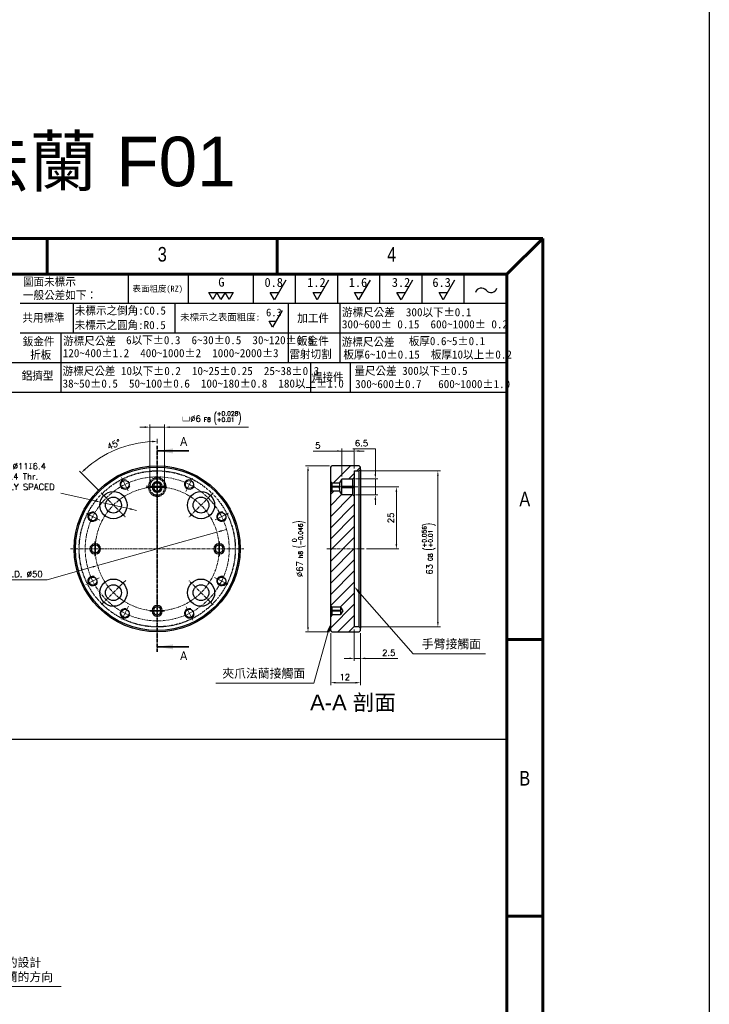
# Model space of a CAD drawing. Header units: inches. Extents: x 0 to 5655, y -2263 to 1330.
# Tile 131 of 231: x 4275 to 4553, y -554 to -157. Entities that reach past the tile are written whole.
import ezdxf
from ezdxf.enums import TextEntityAlignment as Align

# ---------------------------------------------------------------- set-up
doc = ezdxf.new("R2010")
doc.units = ezdxf.units.IN
doc.header["$MEASUREMENT"] = 0
for name, pattern in [('AM_ISO08W050x2', [9, 6, -0.75, 1.5, -0.75]), ('CENTER', [2, 1.25, -0.25, 0.25, -0.25]), ('HIDDEN', [0.375, 0.25, -0.125]), ('SLD-實線', [0])]:
    doc.linetypes.add(name, pattern=pattern)
doc.layers.add('AM_5', color=3, linetype='Continuous', lineweight=15)
doc.layers.add('AM_7', color=4, linetype='CENTER', lineweight=15)
doc.layers.add('BORDER', color=7, linetype='Continuous')
doc.layers.add('圖框', color=7, linetype='SLD-實線')
doc.styles.add('SEACAD_arial_ttf', font='arial.ttf', dxfattribs={"height": 0.2})
doc.styles.add('SLDTEXTSTYLE0', font='GOTHIC.TTF', dxfattribs={"width": 0.913})
doc.styles.get("Standard").update_dxf_attribs({"font": 'arial.ttf'})
doc.styles.add('尺寸標註', font='romans.shx', dxfattribs={"bigfont": 'CHINESET.SHX'})
doc.styles.add('標題欄', font='txt')
doc.dimstyles.new('複本 CNS2-1$0', dxfattribs={"dimtxt": 2.5, "dimasz": 2, "dimexe": 1, "dimexo": 1, "dimgap": 1, "dimtad": 1, "dimtoh": 1, "dimdsep": 46, "dimtxsty": '尺寸標註', "dimcen": 0, "dimclrd": 2, "dimclre": 2, "dimclrt": 3, "dimadec": 0, "dimazin": 2, "dimtp": 0.1, "dimtm": 0.1, "dimtfac": 0.71, "dimtmove": 0, "dimatfit": 0, "dimfxl": 0, "dimlwd": 13, "dimlwe": 13, "dimarcsym": 0})
doc.dimstyles.new('複本 CNS2-1$2', dxfattribs={"dimtxt": 2.5, "dimasz": 2, "dimexe": 1, "dimexo": 1, "dimgap": 1, "dimtad": 1, "dimtoh": 1, "dimdsep": 46, "dimtxsty": '尺寸標註', "dimcen": 0, "dimclrd": 2, "dimclre": 2, "dimclrt": 3, "dimadec": 0, "dimazin": 2, "dimtp": 0.1, "dimtm": 0.1, "dimtfac": 0.71, "dimtmove": 0, "dimatfit": 0, "dimfxl": 0, "dimlwd": 13, "dimlwe": 13, "dimarcsym": 0})
doc.dimstyles.new('複本 CNS2-1$3', dxfattribs={"dimtxt": 2.5, "dimasz": 2, "dimexe": 1, "dimexo": 1, "dimgap": 1, "dimtad": 1, "dimtoh": 1, "dimdsep": 46, "dimtxsty": '尺寸標註', "dimcen": 0, "dimclrd": 2, "dimclre": 2, "dimclrt": 3, "dimadec": 0, "dimazin": 2, "dimtp": 0.1, "dimtm": 0.1, "dimtfac": 0.71, "dimtmove": 0, "dimatfit": 0, "dimfxl": 0, "dimlwd": 13, "dimlwe": 13, "dimarcsym": 0})

# ---------------------------------------------------------------- blocks, each defined once
blk = doc.blocks.new('A4橫')
at = {"layer": 'BORDER', "color": 123, "linetype": 'Continuous', "lineweight": 60, "ltscale": 25.4}
for p, q in [((4924.32, 1453.75), (4731.53, 1453.75)), ((4824.32, 1453.75), (4824.32, 1446.54)), ((4870.72, 1453.75), (4870.72, 1446.54)), ((4924.32, 1453.75), (4917.11, 1446.54)), ((4924.32, 1170.89), (4924.32, 1453.75)), ((4917.11, 1446.54), (4731.53, 1446.54)), ((4917.11, 1446.54), (4917.11, 1170.89)), ((4924.32, 1372.83), (4917.11, 1372.83)), ((4924.32, 1316.96), (4917.11, 1316.96))]:
    blk.add_line(p, q, dxfattribs=at)
at = {"layer": 'BORDER', "color": 60, "linetype": 'Continuous', "ltscale": 25.4}
for p, q in [((4840.67, 1446.54), (4840.67, 1440.65)), ((4852.8, 1446.54), (4852.8, 1440.65)), ((4865.9, 1446.54), (4865.9, 1440.65)), ((4865.9, 1446.54), (4865.9, 1440.65)), ((4874.4, 1446.54), (4874.4, 1440.65)), ((4882.9, 1446.54), (4882.9, 1440.65)), ((4891.4, 1446.54), (4891.4, 1440.65)), ((4899.9, 1446.54), (4899.9, 1440.65)), ((4908.4, 1446.54), (4908.4, 1440.65)), ((4917.11, 1440.65), (4818.86, 1440.65)), ((4829.59, 1440.65), (4829.59, 1434.67)), ((4850.09, 1440.65), (4850.09, 1434.67)), ((4872.93, 1440.65), (4872.93, 1434.67)), ((4883.39, 1440.65), (4883.39, 1434.67)), ((4917.11, 1434.67), (4818.86, 1434.67)), ((4827.11, 1434.69), (4827.11, 1422.7)), ((4872.93, 1434.67), (4872.93, 1428.69)), ((4883.39, 1434.67), (4883.39, 1428.69)), ((4917.11, 1428.69), (4731.53, 1428.69)), ((4877.44, 1428.69), (4877.44, 1422.7)), ((4885.49, 1428.69), (4885.49, 1422.7)), ((4917.11, 1422.7), (4731.53, 1422.7))]:
    blk.add_line(p, q, dxfattribs=at)
at = {"layer": 'BORDER', "color": 2, "linetype": 'Continuous', "ltscale": 25.4}
for p, q in [((4872.47, 1445.36), (4870.18, 1441.39)), ((4881.09, 1445.36), (4878.8, 1441.39)), ((4889.47, 1445.36), (4887.18, 1441.39)), ((4898.02, 1445.36), (4895.73, 1441.39)), ((4906.52, 1445.36), (4904.23, 1441.39)), ((4857.76, 1441.45), (4856.93, 1442.88)), ((4856.93, 1442.88), (4858.58, 1442.88)), ((4858.58, 1442.88), (4857.76, 1441.45)), ((4859.4, 1441.45), (4858.58, 1442.88)), ((4858.58, 1442.88), (4860.23, 1442.88)), ((4860.23, 1442.88), (4859.4, 1441.45)), ((4861.05, 1441.45), (4860.23, 1442.88)), ((4860.23, 1442.88), (4861.88, 1442.88)), ((4861.88, 1442.88), (4861.05, 1441.45)), ((4870.18, 1441.39), (4869.35, 1442.82)), ((4869.35, 1442.82), (4871, 1442.82)), ((4878.8, 1441.39), (4877.97, 1442.82)), ((4877.97, 1442.82), (4879.62, 1442.82)), ((4887.18, 1441.39), (4886.35, 1442.82)), ((4886.35, 1442.82), (4888, 1442.82)), ((4895.73, 1441.39), (4894.9, 1442.82)), ((4894.9, 1442.82), (4896.55, 1442.82)), ((4904.23, 1441.39), (4903.41, 1442.82)), ((4903.41, 1442.82), (4905.06, 1442.82)), ((4871.77, 1439.25), (4869.82, 1435.87)), ((4869.82, 1435.87), (4869.12, 1437.09)), ((4869.12, 1437.09), (4870.52, 1437.09))]:
    blk.add_line(p, q, dxfattribs=at)
for centre, start, end in [((4911.95, 1442.49), 39.8056, 162.5792), ((4913.89, 1444.1), 219.8056, 342.5792)]:
    blk.add_arc(centre, 1.26, start, end, dxfattribs=at)
at = {"layer": 'BORDER', "color": 60, "linetype": 'Continuous', "ltscale": 25.4, "style": 'SEACAD_arial_ttf', "width": 0.8}
for s, p in [('3', (4846.64, 1452.04)), ('4', (4892.93, 1452.04)), ('A', (4919.6, 1402.64)), ('B', (4919.6, 1346.29))]:
    blk.add_text(s, height=2.94, dxfattribs=at).set_placement(p, align=Align.TOP_LEFT)
at = {"layer": '圖框', "style": '標題欄'}
for s, height, p in [('圖面未標示', 1.641, (4819.45, 1445.85)), ('G', 1.82, (4858.86, 1445.86)), ('0.8', 1.824, (4868.18, 1445.8)), ('1.2', 1.824, (4876.8, 1445.8)), ('1.6', 1.824, (4885.18, 1445.8)), ('3.2', 1.824, (4893.87, 1445.8)), ('6.3', 1.824, (4902.06, 1445.8)), ('一般公差如下：', 1.641, (4819.45, 1443.14)), ('表面粗度(RZ)', 1.221, (4841.55, 1444.22)), ('共用標準', 1.641, (4819.33, 1438.58)), ('未標示之倒角:C0.5', 1.6413, (4829.91, 1440.03)), ('未標示之表面粗度:', 1.36, (4851.17, 1438.57)), ('6.3', 1.553, (4868.49, 1439.61)), ('加工件', 1.641, (4874.79, 1438.51)), ('游標尺公差  300以下%%P0.1', 1.6413, (4883.81, 1439.69)), ('未標示之圓角:R0.5', 1.6413, (4829.88, 1437.1)), ('300~600%%P 0.15  600~1000%%P 0.2', 1.6413, (4883.81, 1437.26)), ('鈑金件', 1.641, (4819.41, 1433.79)), ('游標尺公差', 1.641, (4827.54, 1433.9)), ('6以下%%P0.3  6~30%%P0.5  30~120%%P0.8', 1.6413, (4840.26, 1434.06)), ('鈑金件', 1.641, (4874.74, 1433.9)), ('游標尺公差', 1.641, (4883.77, 1433.71)), ('板厚0.6~5%%P0.1', 1.6413, (4897.28, 1433.87)), ('折板', 1.641, (4820.88, 1431.11)), ('120~400%%P1.2  400~1000%%P2  1000~2000%%P3', 1.6413, (4827.48, 1431.44)), ('雷射切割', 1.641, (4873.21, 1431.22)), ('板厚6~10%%P0.15  板厚10以上%%P0.2', 1.6413, (4884.08, 1431.15)), ('鋁擠型', 1.641, (4819.18, 1426.88)), ('游標尺公差 10以下%%P0.2  10~25%%P0.25  25~38%%P0.3', 1.6413, (4827.44, 1427.83)), ('焊接件', 1.641, (4877.74, 1426.61)), ('量尺公差 300以下%%P0.5  ', 1.6413, (4886.31, 1427.86)), ('38~50%%P0.5  50~100%%P0.6  100~180%%P0.8  180以上%%P1.0', 1.6413, (4827.44, 1425.3)), ('300~600%%P0.7   600~1000%%P1.0', 1.6413, (4886.48, 1425.2))]:
    blk.add_text(s, height=height, dxfattribs=at).set_placement(p, align=Align.TOP_LEFT)
blk = doc.blocks.new('*D670')
at = {"layer": 'AM_5', "color": 2, "lineweight": 13}
for p, q in [((4305.32, -350.91), (4291.44, -347.73)), ((4317.99, -353.82), (4307.27, -351.36)), ((4319.94, -354.27), (4321.89, -354.72))]:
    blk.add_line(p, q, dxfattribs=at)
at = {"layer": 'AM_5', "color": 2}
for points in [[(4305.39, -350.59), (4305.24, -351.24), (4307.27, -351.36)], [(4320.01, -353.94), (4319.86, -354.59), (4317.99, -353.82)]]:
    blk.add_solid(points, dxfattribs=at)
at = {"layer": 'Defpoints', "color": 0}
for p in [(4307.27, -351.36), (4317.99, -353.82)]:
    blk.add_point(p, dxfattribs=at)
at = {"layer": 'AM_5', "color": 3, "insert": (4274.55, -341.19), "char_height": 2.5, "attachment_point": 5, "style": '尺寸標註'}
blk.add_mtext('4-{\\Famgdt|c136;v}∅11{\\Famgdt|c136;x}6.4\\P∅6.4 Thr.\\PEQUALLY SPACED', dxfattribs=at)
blk = doc.blocks.new('*D671')
at = {"layer": 'AM_5', "color": 2, "lineweight": 13}
for p, q in [((4354.38, -363.53), (4306.23, -377.01)), ((4356.31, -362.99), (4358.23, -362.45)), ((4304.3, -377.55), (4285.9, -382.7)), ((4285.9, -382.7), (4265.14, -382.7))]:
    blk.add_line(p, q, dxfattribs=at)
at = {"layer": 'AM_5', "color": 2}
for points in [[(4356.22, -362.67), (4356.4, -363.31), (4354.38, -363.53)], [(4304.21, -377.23), (4304.39, -377.87), (4306.23, -377.01)]]:
    blk.add_solid(points, dxfattribs=at)
at = {"layer": 'Defpoints', "color": 0}
for p in [(4354.38, -363.53), (4306.23, -377.01)]:
    blk.add_point(p, dxfattribs=at)
at = {"layer": 'AM_5', "color": 3, "insert": (4275.02, -380.45), "char_height": 2.5, "attachment_point": 5, "style": '尺寸標註'}
blk.add_mtext('P.C.D. ∅50', dxfattribs=at)
blk = doc.blocks.new('*D672')
at = {"layer": 'AM_5', "color": 2, "lineweight": 13}
for p, q in [((4330.3, -327.73), (4330.3, -325.89)), ((4306.97, -346.93), (4298.92, -338.89))]:
    blk.add_line(p, q, dxfattribs=at)
blk.add_arc((4330.3, -370.27), 43.38, 92.6419, 132.3581, dxfattribs=at)
at = {"layer": 'AM_5', "color": 2}
for points in [[(4328.3, -326.6), (4328.31, -327.27), (4330.3, -326.89)], [(4301.31, -338.46), (4300.85, -337.97), (4299.63, -339.6)]]:
    blk.add_solid(points, dxfattribs=at)
at = {"layer": 'Defpoints', "color": 0}
for p in [(4319.08, -328.37), (4330.3, -328.73), (4307.68, -347.64), (4317.58, -357.54), (4330.3, -411.81)]:
    blk.add_point(p, dxfattribs=at)
at = {"layer": 'AM_5', "color": 3, "insert": (4312.84, -328.11), "char_height": 2.5, "attachment_point": 5, "rotation": 22.5, "style": '尺寸標註'}
blk.add_mtext('45°', dxfattribs=at)
blk = doc.blocks.new('*D673')
at = {"layer": 'AM_5', "color": 2, "lineweight": 13}
for p, q in [((4399.8, -336.77), (4390.15, -336.77)), ((4391.15, -338.77), (4391.15, -401.77)), ((4399.8, -403.77), (4390.15, -403.77))]:
    blk.add_line(p, q, dxfattribs=at)
at = {"layer": 'AM_5', "color": 2}
for points in [[(4390.82, -338.77), (4391.49, -338.77), (4391.15, -336.77)], [(4390.82, -401.77), (4391.49, -401.77), (4391.15, -403.77)]]:
    blk.add_solid(points, dxfattribs=at)
at = {"layer": 'Defpoints', "color": 0}
for p in [(4400.8, -336.77), (4391.15, -403.77), (4400.8, -403.77)]:
    blk.add_point(p, dxfattribs=at)
at = {"layer": 'AM_5', "color": 3, "insert": (4387.49, -370.27), "char_height": 2.5, "attachment_point": 5, "rotation": 90, "style": '尺寸標註'}
blk.add_mtext('%%C67{}{\\H0.7x;\\C3; h8 {\\H2x;\\W0.5;(}\\S 0^ -0.046;{\\H2x;\\W0.5;)}}', dxfattribs=at)
blk = doc.blocks.new('*D674')
at = {"layer": 'AM_5', "color": 2, "lineweight": 13}
for p, q in [((4412.3, -345.27), (4427.82, -345.27)), ((4426.82, -347.27), (4426.82, -368.27)), ((4414.8, -370.27), (4427.82, -370.27))]:
    blk.add_line(p, q, dxfattribs=at)
at = {"layer": 'AM_5', "color": 2}
for points in [[(4426.48, -347.27), (4427.15, -347.27), (4426.82, -345.27)], [(4426.48, -368.27), (4427.15, -368.27), (4426.82, -370.27)]]:
    blk.add_solid(points, dxfattribs=at)
at = {"layer": 'Defpoints', "color": 0}
for p in [(4411.3, -345.27), (4413.8, -370.27), (4426.82, -370.27)]:
    blk.add_point(p, dxfattribs=at)
at = {"layer": 'AM_5', "color": 3, "insert": (4424.57, -357.77), "char_height": 2.5, "attachment_point": 5, "rotation": 90, "style": '尺寸標註'}
blk.add_mtext('25', dxfattribs=at)
blk = doc.blocks.new('*D675')
at = {"layer": 'AM_5', "color": 2, "lineweight": 13}
for p, q in [((4409.21, -329.86), (4418.33, -329.86)), ((4418.33, -329.86), (4418.33, -338.02)), ((4418.33, -340.02), (4418.33, -338.02)), ((4410.3, -342.02), (4419.33, -342.02)), ((4418.33, -342.02), (4418.33, -348.52)), ((4410.3, -348.52), (4419.33, -348.52)), ((4418.33, -350.52), (4418.33, -352.52))]:
    blk.add_line(p, q, dxfattribs=at)
at = {"layer": 'AM_5', "color": 2}
for points in [[(4418, -340.02), (4418.67, -340.02), (4418.33, -342.02)], [(4418, -350.52), (4418.67, -350.52), (4418.33, -348.52)]]:
    blk.add_solid(points, dxfattribs=at)
at = {"layer": 'Defpoints', "color": 0}
for p in [(4409.3, -342.02), (4409.3, -348.52), (4418.33, -348.52)]:
    blk.add_point(p, dxfattribs=at)
at = {"layer": 'AM_5', "color": 3, "insert": (4412.77, -327.61), "char_height": 2.5, "attachment_point": 5, "style": '尺寸標註'}
blk.add_mtext('6.5', dxfattribs=at)
blk = doc.blocks.new('*D676')
at = {"layer": 'AM_5', "color": 2, "lineweight": 13}
for p, q in [((4412.8, -338.77), (4444.56, -338.77)), ((4443.56, -340.77), (4443.56, -399.77)), ((4412.8, -401.77), (4444.56, -401.77))]:
    blk.add_line(p, q, dxfattribs=at)
at = {"layer": 'AM_5', "color": 2}
for points in [[(4443.23, -340.77), (4443.9, -340.77), (4443.56, -338.77)], [(4443.23, -399.77), (4443.9, -399.77), (4443.56, -401.77)]]:
    blk.add_solid(points, dxfattribs=at)
at = {"layer": 'Defpoints', "color": 0}
for p in [(4411.8, -338.77), (4411.8, -401.77), (4443.56, -401.77)]:
    blk.add_point(p, dxfattribs=at)
at = {"layer": 'AM_5', "color": 3, "insert": (4439.9, -370.27), "char_height": 2.5, "attachment_point": 5, "rotation": 90, "style": '尺寸標註'}
blk.add_mtext('63{}{\\H0.7x;\\C3; G8 {\\H2x;\\W0.5;(}\\S+0.056^ +0.01;{\\H2x;\\W0.5;)}}', dxfattribs=at)
blk = doc.blocks.new('*D677')
at = {"layer": 'AM_5', "color": 2, "lineweight": 13}
for p, q in [((4404.8, -341.02), (4404.8, -329.77)), ((4409.8, -337.77), (4409.8, -329.77)), ((4393.28, -330.77), (4404.8, -330.77)), ((4402.8, -330.77), (4400.8, -330.77)), ((4404.8, -330.77), (4409.8, -330.77)), ((4404.8, -330.77), (4409.8, -330.77)), ((4411.8, -330.77), (4413.8, -330.77))]:
    blk.add_line(p, q, dxfattribs=at)
at = {"layer": 'AM_5', "color": 2}
for points in [[(4402.8, -330.44), (4402.8, -331.1), (4404.8, -330.77)], [(4411.8, -330.44), (4411.8, -331.1), (4409.8, -330.77)]]:
    blk.add_solid(points, dxfattribs=at)
at = {"layer": 'Defpoints', "color": 0}
for p in [(4409.8, -330.77), (4409.8, -338.77), (4404.8, -342.02)]:
    blk.add_point(p, dxfattribs=at)
at = {"layer": 'AM_5', "color": 3, "insert": (4395.11, -328.52), "char_height": 2.5, "attachment_point": 5, "style": '尺寸標註'}
blk.add_mtext('5', dxfattribs=at)
blk = doc.blocks.new('*D678')
at = {"layer": 'AM_5', "color": 2, "lineweight": 13}
for p, q in [((4409.8, -402.77), (4409.8, -415.47)), ((4412.3, -404.27), (4412.3, -415.47)), ((4407.8, -414.47), (4405.8, -414.47)), ((4409.8, -414.47), (4412.3, -414.47)), ((4414.3, -414.47), (4427.35, -414.47))]:
    blk.add_line(p, q, dxfattribs=at)
at = {"layer": 'AM_5', "color": 2}
for points in [[(4407.8, -414.14), (4407.8, -414.8), (4409.8, -414.47)], [(4414.3, -414.14), (4414.3, -414.8), (4412.3, -414.47)]]:
    blk.add_solid(points, dxfattribs=at)
at = {"layer": 'Defpoints', "color": 0}
for p in [(4409.8, -401.77), (4412.3, -403.27), (4412.3, -414.47)]:
    blk.add_point(p, dxfattribs=at)
at = {"layer": 'AM_5', "color": 3, "insert": (4423.73, -412.22), "char_height": 2.5, "attachment_point": 5, "style": '尺寸標註'}
blk.add_mtext('2.5', dxfattribs=at)
blk = doc.blocks.new('*D679')
at = {"layer": 'AM_5', "color": 2, "lineweight": 13}
for p, q in [((4400.3, -404.27), (4400.3, -425.28)), ((4412.3, -404.27), (4412.3, -425.28)), ((4402.3, -424.28), (4410.3, -424.28))]:
    blk.add_line(p, q, dxfattribs=at)
at = {"layer": 'AM_5', "color": 2}
for points in [[(4402.3, -423.94), (4402.3, -424.61), (4400.3, -424.28)], [(4410.3, -423.94), (4410.3, -424.61), (4412.3, -424.28)]]:
    blk.add_solid(points, dxfattribs=at)
at = {"layer": 'Defpoints', "color": 0}
for p in [(4400.3, -403.27), (4412.3, -403.27), (4412.3, -424.28)]:
    blk.add_point(p, dxfattribs=at)
at = {"layer": 'AM_5', "color": 3, "insert": (4405.98, -422.03), "char_height": 2.5, "attachment_point": 5, "style": '尺寸標註'}
blk.add_mtext('12', dxfattribs=at)
blk = doc.blocks.new('*D680')
at = {"layer": 'AM_5', "color": 2, "lineweight": 13}
for p, q in [((4325.3, -321.13), (4323.3, -321.13)), ((4327.3, -344.02), (4327.3, -320.13)), ((4327.3, -321.13), (4333.3, -321.13)), ((4333.3, -344.02), (4333.3, -320.13)), ((4335.3, -321.13), (4367.19, -321.13))]:
    blk.add_line(p, q, dxfattribs=at)
at = {"layer": 'AM_5', "color": 2}
for points in [[(4325.3, -320.8), (4325.3, -321.47), (4327.3, -321.13)], [(4335.3, -320.8), (4335.3, -321.47), (4333.3, -321.13)]]:
    blk.add_solid(points, dxfattribs=at)
at = {"layer": 'Defpoints', "color": 0}
for p in [(4333.3, -321.13), (4327.3, -345.02), (4333.3, -345.02)]:
    blk.add_point(p, dxfattribs=at)
at = {"layer": 'AM_5', "color": 3, "insert": (4352.24, -317.47), "char_height": 2.5, "attachment_point": 5, "style": '尺寸標註'}
blk.add_mtext('{\\Famgdt|c136;v}%%C6{}{\\H0.7x;\\C3; F8 {\\H2x;\\W0.5;(}\\S+0.028^ +0.01;{\\H2x;\\W0.5;)}}', dxfattribs=at)
blk = doc.blocks.new('*S636')
at = {"layer": 'AM_5', "color": 7}
for p, q in [((10400.81, -301.9), (10379.33, -277.42)), ((10429.97, -301.9), (10400.81, -301.9))]:
    blk.add_line(p, q, dxfattribs=at)
at = {"layer": 'AM_5', "color": 7, "linetype": 'Continuous'}
blk.add_trace([(10379.77, -277.04), (10378.89, -277.81), (10377.02, -274.79)], dxfattribs=at)
at = {"layer": 'AM_5', "color": 2, "insert": (10404.31, -300.15), "char_height": 3.5, "attachment_point": 7}
blk.add_mtext('{\\fPMingLiU|b0|i0|c136|p18;手臂接觸面}', dxfattribs=at)
blk = doc.blocks.new('*S637')
at = {"layer": 'AM_5', "color": 7}
for p, q in [((10360.71, -313.73), (10366.57, -293.01)), ((10321.17, -313.73), (10360.71, -313.73))]:
    blk.add_line(p, q, dxfattribs=at)
at = {"layer": 'AM_5', "color": 7, "linetype": 'Continuous'}
blk.add_trace([(10367.13, -293.17), (10366.01, -292.85), (10367.52, -289.64)], dxfattribs=at)
at = {"layer": 'AM_5', "color": 2, "insert": (10357.21, -311.98), "char_height": 3.5, "attachment_point": 9}
blk.add_mtext('{\\fPMingLiU|b0|i0|c136|p18;夾爪法蘭接觸面}', dxfattribs=at)
blk = doc.blocks.new('*S644')
at = {"layer": 'AM_5', "color": 7}
for p, q in [((10195.27, -416.75), (10180.42, -399.12)), ((10245, -416.75), (10195.27, -416.75))]:
    blk.add_line(p, q, dxfattribs=at)
at = {"layer": 'AM_5', "color": 7, "linetype": 'Continuous'}
blk.add_trace([(10180.87, -398.75), (10179.98, -399.5), (10178.17, -396.45)], dxfattribs=at)
at = {"layer": 'AM_5', "color": 2, "insert": (10198.77, -415), "char_height": 3.5, "attachment_point": 7}
blk.add_mtext('{\\fPMingLiU|b0|i0|c136|p18;可對應手臂的設計\\P調整轉接法蘭的方向}', dxfattribs=at)

msp = doc.modelspace()

# ---------------------------------------------------------------- hatches: boundary and pattern name
at = {"linetype": 'Continuous', "lineweight": 18}
h = msp.add_hatch(dxfattribs=at)
h.set_pattern_fill('ANSI34', color=3, style=0)
h.set_pattern_definition([(45, (4234.763, -456.47), (-13.4704, 13.4704), []), (45, (4239.253, -456.47), (-13.4704, 13.4704), []), (45, (4243.743, -456.47), (-13.4704, 13.4704), []), (45, (4248.233, -456.47), (-13.4704, 13.4704), [])])
h.paths.add_polyline_path([(4409.804, -341.519), (4409.804, -338.769), (4411.804, -338.769), (4412.304, -338.269), (4412.304, -337.269), (4411.804, -336.769), (4400.804, -336.769), (4400.304, -337.269), (4400.304, -343.119), (4400.804, -343.619), (4403.993, -343.619), (4404.804, -342.269), (4404.804, -342.019), (4409.304, -342.019)], flags=0)
h = msp.add_hatch(dxfattribs=at)
h.set_pattern_fill('ANSI31', color=3, style=0)
h.set_pattern_definition([(45, (1381.4463, -1957.2067), (-2.245064, 2.245064), [])])
h.paths.add_polyline_path([(4400.304, -403.269), (4400.804, -403.769), (4411.804, -403.769), (4412.304, -403.269), (4412.304, -402.269), (4411.804, -401.769), (4409.804, -401.769), (4409.804, -349.019), (4409.304, -348.519), (4404.804, -348.519), (4404.804, -348.269), (4403.993, -346.919), (4400.804, -346.919), (4400.304, -347.419), (4400.304, -393.119), (4400.804, -393.619), (4404.304, -393.619), (4404.304, -393.769), (4405.206, -395.269), (4404.304, -396.769), (4404.304, -396.919), (4400.804, -396.919), (4400.304, -397.419)], flags=0)

# ---------------------------------------------------------------- linework, layer by layer
at = {"color": 7, "linetype": 'CENTER', "lineweight": 35}
msp.add_line((4330.304, -328.729), (4330.304, -411.809), dxfattribs=at)
at = {"color": 7, "linetype": 'Continuous', "lineweight": 35}
for p, q in [((4343.004, -330.729), (4330.304, -330.729)), ((4343.004, -409.809), (4330.304, -409.809))]:
    msp.add_line(p, q, dxfattribs=at)
at = {"color": 7, "linetype": 'Continuous', "lineweight": 25}
for p, q in [((4400.304, -337.269), (4400.804, -336.769)), ((4400.304, -343.119), (4400.304, -337.269)), ((4411.804, -336.769), (4400.804, -336.769)), ((4411.804, -336.769), (4412.304, -337.269)), ((4412.304, -338.269), (4412.304, -337.269)), ((4409.804, -341.519), (4409.304, -342.019)), ((4409.804, -338.769), (4411.804, -338.769)), ((4409.804, -338.769), (4409.804, -341.519)), ((4409.804, -341.519), (4409.804, -345.019)), ((4412.304, -338.269), (4411.804, -338.769)), ((4411.804, -401.769), (4411.804, -338.769)), ((4412.304, -338.269), (4412.304, -402.269)), ((4328.304, -345.419), (4328.304, -345.119)), ((4328.304, -345.119), (4328.804, -345.119)), ((4328.304, -345.419), (4328.804, -345.419)), ((4328.804, -345.119), (4328.804, -345.419)), ((4331.804, -345.419), (4331.804, -345.119)), ((4331.804, -345.119), (4332.304, -345.119)), ((4331.804, -345.419), (4332.304, -345.419)), ((4332.304, -345.119), (4332.304, -345.419)), ((4400.804, -343.619), (4400.304, -343.119)), ((4400.304, -345.119), (4400.304, -343.119)), ((4400.304, -345.119), (4400.804, -345.119)), ((4400.304, -345.419), (4400.304, -345.119)), ((4400.304, -345.419), (4400.804, -345.419)), ((4400.304, -347.419), (4400.304, -345.419)), ((4400.804, -343.619), (4400.804, -345.119)), ((4400.804, -343.619), (4403.993, -343.619)), ((4403.908, -345.119), (4400.804, -345.119)), ((4400.804, -345.119), (4400.804, -345.419)), ((4400.804, -345.419), (4400.804, -346.919)), ((4403.908, -345.419), (4400.804, -345.419)), ((4403.908, -345.119), (4403.908, -345.419)), ((4403.993, -343.619), (4404.804, -342.269)), ((4404.804, -342.019), (4409.304, -342.019)), ((4404.804, -342.019), (4404.804, -342.269)), ((4404.804, -345.269), (4404.804, -342.269)), ((4404.804, -345.019), (4409.304, -345.019)), ((4404.804, -348.269), (4404.804, -345.269)), ((4404.804, -345.519), (4409.304, -345.519)), ((4409.304, -345.019), (4409.304, -342.019)), ((4409.304, -345.019), (4409.804, -345.019)), ((4409.304, -345.519), (4409.304, -345.019)), ((4409.304, -345.519), (4409.804, -345.519)), ((4409.304, -348.519), (4409.304, -345.519)), ((4409.804, -345.019), (4409.804, -345.519)), ((4409.804, -345.519), (4409.804, -349.019)), ((4400.304, -347.419), (4400.804, -346.919)), ((4400.304, -393.119), (4400.304, -347.419)), ((4403.993, -346.919), (4400.804, -346.919)), ((4404.804, -348.269), (4403.993, -346.919)), ((4404.804, -348.269), (4404.804, -348.519)), ((4409.304, -348.519), (4404.804, -348.519)), ((4409.304, -348.519), (4409.804, -349.019)), ((4409.804, -349.019), (4409.804, -401.769)), ((4305.154, -368.269), (4305.454, -368.269)), ((4305.154, -368.769), (4305.154, -368.269)), ((4305.454, -368.769), (4305.154, -368.769)), ((4305.454, -368.769), (4305.454, -368.269)), ((4355.154, -368.269), (4355.154, -368.769)), ((4355.154, -368.269), (4355.454, -368.269)), ((4355.454, -368.769), (4355.154, -368.769)), ((4355.454, -368.269), (4355.454, -368.769)), ((4305.154, -372.269), (4305.154, -371.769)), ((4305.154, -371.769), (4305.454, -371.769)), ((4305.454, -372.269), (4305.154, -372.269)), ((4305.454, -372.269), (4305.454, -371.769)), ((4355.154, -371.769), (4355.154, -372.269)), ((4355.154, -371.769), (4355.454, -371.769)), ((4355.454, -372.269), (4355.154, -372.269)), ((4355.454, -371.769), (4355.454, -372.269)), ((4400.804, -393.619), (4400.304, -393.119)), ((4400.304, -395.119), (4400.304, -393.119)), ((4328.304, -395.419), (4328.304, -395.119)), ((4328.304, -395.119), (4328.804, -395.119)), ((4328.304, -395.419), (4328.804, -395.419)), ((4328.804, -395.119), (4328.804, -395.419)), ((4331.804, -395.419), (4331.804, -395.119)), ((4331.804, -395.119), (4332.304, -395.119)), ((4331.804, -395.419), (4332.304, -395.419)), ((4332.304, -395.119), (4332.304, -395.419)), ((4400.304, -395.119), (4400.804, -395.119)), ((4400.304, -395.419), (4400.304, -395.119)), ((4400.304, -395.419), (4400.804, -395.419)), ((4400.304, -397.419), (4400.304, -395.419)), ((4400.304, -397.419), (4400.804, -396.919)), ((4400.304, -403.269), (4400.304, -397.419)), ((4400.804, -393.619), (4404.304, -393.619)), ((4400.804, -393.619), (4400.804, -395.119)), ((4404.304, -395.119), (4400.804, -395.119)), ((4400.804, -395.119), (4400.804, -395.419)), ((4400.804, -395.419), (4400.804, -396.919)), ((4404.304, -395.419), (4400.804, -395.419)), ((4404.304, -396.919), (4400.804, -396.919)), ((4404.304, -393.769), (4404.304, -393.619)), ((4404.304, -393.769), (4405.206, -395.269)), ((4404.304, -393.769), (4404.304, -395.269)), ((4405.206, -395.269), (4404.304, -396.769)), ((4404.304, -395.269), (4404.304, -396.769)), ((4404.304, -396.919), (4404.304, -396.769)), ((4400.804, -403.769), (4400.304, -403.269)), ((4400.804, -403.769), (4411.804, -403.769)), ((4411.804, -401.769), (4409.804, -401.769)), ((4411.804, -401.769), (4412.304, -402.269)), ((4412.304, -403.269), (4411.804, -403.769)), ((4412.304, -403.269), (4412.304, -402.269))]:
    msp.add_line(p, q, dxfattribs=at)
at = {"color": 7, "linetype": 'HIDDEN', "ltscale": 0.25}
for p, q in [((4326.804, -345.519), (4326.804, -345.019)), ((4326.804, -345.019), (4327.304, -345.019)), ((4326.804, -345.519), (4327.304, -345.519)), ((4327.304, -345.019), (4327.304, -345.519)), ((4333.304, -345.519), (4333.304, -345.019)), ((4333.304, -345.019), (4333.804, -345.019)), ((4333.304, -345.519), (4333.804, -345.519)), ((4333.804, -345.019), (4333.804, -345.519))]:
    msp.add_line(p, q, dxfattribs=at)
at = {"color": 7}
msp.add_line((4250.941, -447.084), (4471.463, -447.084), dxfattribs=at)
at = {"color": 4}
msp.add_lwpolyline([(4033.092, 513.153), (4553.092, 513.153), (4553.092, -2262.847), (4033.092, -2262.847)], close=True, dxfattribs=at)
at = {"color": 7, "linetype": 'Continuous', "lineweight": 25}
for centre, radius in [((4330.304, -370.269), 33.5), ((4330.304, -370.269), 33), ((4317.304, -344.269), 1.65), ((4343.304, -344.269), 1.65), ((4312.627, -352.592), 5.5), ((4312.627, -352.592), 3.2), ((4347.982, -352.592), 5.5), ((4347.982, -352.592), 3.2), ((4304.304, -357.269), 1.65), ((4356.304, -357.269), 1.65), ((4304.304, -383.269), 1.65), ((4312.627, -387.947), 5.5), ((4312.627, -387.947), 3.2), ((4347.982, -387.947), 5.5), ((4347.982, -387.947), 3.2), ((4356.304, -383.269), 1.65), ((4317.304, -396.269), 1.65), ((4343.304, -396.269), 1.65)]:
    msp.add_circle(centre, radius, dxfattribs=at)
at = {"color": 7, "linetype": 'HIDDEN', "ltscale": 0.25}
msp.add_circle((4330.304, -370.269), 31.5, dxfattribs=at)
for centre, radius, start, end in [((4330.304, -345.019), 3.5, 0, 180), ((4330.304, -345.519), 3.5, 180, 0), ((4330.304, -345.019), 3, 0, 180), ((4330.304, -345.519), 3, 180, 0)]:
    msp.add_arc(centre, radius, start, end, dxfattribs=at)
at = {"color": 3, "linetype": 'Continuous', "lineweight": 18}
for centre in [(4317.304, -344.269), (4343.304, -344.269), (4304.304, -357.269), (4356.304, -357.269), (4304.304, -383.269), (4356.304, -383.269), (4317.304, -396.269), (4343.304, -396.269)]:
    msp.add_arc(centre, 2, 75, 345, dxfattribs=at)
at = {"color": 7, "linetype": 'Continuous', "lineweight": 25}
for centre, radius, start, end in [((4330.304, -345.119), 2, 0, 180), ((4330.304, -345.419), 2, 180, 0), ((4330.304, -345.119), 1.5, 0, 180), ((4330.304, -345.419), 1.5, 180, 0), ((4109.245, -327.545), 295.187, 356.58676, 356.87839), ((4106.126, -363.172), 298.31, 3.12314, 3.41171), ((4305.154, -370.269), 2, 90, 270), ((4305.154, -370.269), 1.5, 90, 270), ((4305.454, -370.269), 2, 270, 90), ((4305.454, -370.269), 1.5, 270, 90), ((4355.154, -370.269), 2, 90, 270), ((4355.154, -370.269), 1.5, 90, 270), ((4355.454, -370.269), 2, 270, 90), ((4355.454, -370.269), 1.5, 270, 90), ((4330.304, -395.119), 2, 0, 180), ((4330.304, -395.419), 2, 180, 0), ((4330.304, -395.119), 1.5, 0, 180), ((4330.304, -395.419), 1.5, 180, 0)]:
    msp.add_arc(centre, radius, start, end, dxfattribs=at)
at = {"color": 7, "linetype": 'Continuous', "lineweight": 35}
for points in [[(4330.304, -330.729), (4336.654, -331.745), (4336.654, -329.713)], [(4330.304, -409.809), (4336.654, -410.825), (4336.654, -408.793)]]:
    msp.add_solid(points, dxfattribs=at)
at = {"layer": 'AM_7'}
for p, q in [((4330.304, -370.269), (4330.304, -335.269)), ((4307.677, -347.642), (4317.577, -357.542)), ((4352.932, -347.642), (4343.032, -357.542)), ((4330.304, -370.269), (4295.304, -370.269)), ((4330.304, -370.269), (4365.304, -370.269)), ((4330.304, -370.269), (4330.304, -405.269)), ((4398.804, -370.269), (4413.804, -370.269)), ((4317.577, -382.997), (4307.677, -392.897)), ((4352.932, -392.897), (4343.032, -382.997))]:
    msp.add_line(p, q, dxfattribs=at)
at = {"layer": 'AM_7', "linetype": 'AM_ISO08W050x2'}
for p, q in [((4315.896, -341.452), (4318.713, -347.087)), ((4341.896, -347.087), (4344.713, -341.452)), ((4325.804, -345.019), (4334.804, -345.019)), ((4325.804, -345.519), (4334.804, -345.519)), ((4327.304, -345.119), (4333.304, -345.119)), ((4327.304, -345.419), (4333.304, -345.419)), ((4403.304, -345.269), (4411.304, -345.269)), ((4307.122, -358.678), (4301.487, -355.861)), ((4359.122, -355.861), (4353.487, -358.678)), ((4305.154, -373.269), (4305.154, -367.269)), ((4305.454, -373.269), (4305.454, -367.269)), ((4355.154, -367.269), (4355.154, -373.269)), ((4355.454, -367.269), (4355.454, -373.269)), ((4301.487, -384.678), (4307.122, -381.861)), ((4353.487, -381.861), (4359.122, -384.678)), ((4318.713, -393.452), (4315.896, -399.087)), ((4344.713, -399.087), (4341.896, -393.452)), ((4333.304, -395.119), (4327.304, -395.119)), ((4333.304, -395.419), (4327.304, -395.419))]:
    msp.add_line(p, q, dxfattribs=at)
at = {"layer": 'AM_7'}
for radius in [29.069, 25]:
    msp.add_circle((4330.304, -370.269), radius, dxfattribs=at)

# ---------------------------------------------------------------- block references
at = {"xscale": 2, "yscale": 2, "zscale": 2}
msp.add_blockref('A4橫', (-5362.766, -3152.488), dxfattribs=at)
at = {"layer": 'AM_5', "color": 7}
for name, p in [('*S636', (-5967.216, -110.704)), ('*S637', (-5967.216, -110.704)), ('*S644', (-5953.472, -130.218))]:
    msp.add_blockref(name, p, dxfattribs=at)

# ---------------------------------------------------------------- texts
at = {"color": 7, "attachment_point": 5}
for s, width, heights, insert, char_height in [('{\\fPMingLiU|b0|i0|c136|p18;附法蘭} F01', 143.29647, [0], (4293.092, -214.99), 20), ('A-A {\\fPMingLiU|b0|i0|c136|p18;剖面}', 41.3104, [12.778], (4409.276, -432.618), 6.35)]:
    msp.add_mtext_dynamic_manual_height_columns(s, width=width, gutter_width=12.5, heights=heights, dxfattribs=dict(at, insert=insert, char_height=char_height))
at = {"color": 7, "linetype": 'Continuous', "char_height": 3.5, "attachment_point": 1, "style": 'SLDTEXTSTYLE0'}
for insert in [(4339.556, -325.176), (4339.556, -411.659)]:
    msp.add_mtext('A', dxfattribs=dict(at, insert=insert))

# ---------------------------------------------------------------- dimensions: what is measured, and where the dimension line sits
at = {"layer": 'AM_5'}
dim = msp.add_linear_dim(base=(4333.304, -321.133), p1=(4327.304, -345.019), p2=(4333.304, -345.019), text='{\\Famgdt|c136;v}<>{}{\\H0.7x;\\C3; F8 {\\H2x;\\W0.5;(}\\S+0.028^ +0.01;{\\H2x;\\W0.5;)}}', dimstyle='複本 CNS2-1$0', override={"dimpost": '%%C<>', "dimtdec": 3}, dxfattribs=at)
dim.commit()
dim.dimension.update_dxf_attribs({"geometry": '*D680', "text_midpoint": (4352.245, -317.466)})
dim = msp.add_angular_dim_2l(base=(4319.077, -328.368), line1=((4307.677, -347.642), (4317.577, -357.542)), line2=((4330.304, -328.729), (4330.304, -411.809)), dimstyle='複本 CNS2-1$2', override={"dimscale": 1, "dimpost": ''}, dxfattribs=at)
dim.commit()
dim.dimension.update_dxf_attribs({"geometry": '*D672', "text_midpoint": (4312.843, -328.114)})
for base, p1, p2, override, picture, middle in [((4409.804, -330.769), (4404.804, -342.019), (4409.804, -338.769), {"dimlfac": 1, "dimtmove": 1}, '*D677', (4395.111, -330.048)), ((4412.304, -424.278), (4400.304, -403.269), (4412.304, -403.269), {"dimscale": 1, "dimlfac": 1}, '*D679', (4405.981, -424.278)), ((4412.304, -414.472), (4409.804, -401.769), (4412.304, -403.269), {"dimscale": 1, "dimlfac": 1}, '*D678', (4423.733, -414.472))]:
    dim = msp.add_linear_dim(base=base, p1=p1, p2=p2, dimstyle='複本 CNS2-1$0', override=override, dxfattribs=at)
    dim.commit()
    dim.dimension.update_dxf_attribs({"geometry": picture, "text_midpoint": middle, "dimtype": 160})
dim = msp.add_linear_dim(base=(4418.334, -348.519), p1=(4409.304, -342.019), p2=(4409.304, -348.519), angle=90, dimstyle='複本 CNS2-1$0', override={"dimlfac": 1, "dimtmove": 1}, dxfattribs=at)
dim.commit()
dim.dimension.update_dxf_attribs({"geometry": '*D675', "text_midpoint": (4417.75, -329.856), "dimtype": 160})
for p1, p2, text, picture, middle in [((4317.987, -353.822), (4307.266, -351.362), '4-{\\Famgdt|c136;v}<>{\\Famgdt|c136;x}6.4^J%%C6.4 Thr.^JEQUALLY SPACED', '*D670', (4274.55, -347.731)), ((4354.379, -363.532), (4306.23, -377.007), 'P.C.D. <>', '*D671', (4275.022, -382.696))]:
    dim = msp.add_diameter_dim_2p(p1=p1, p2=p2, text=text, dimstyle='複本 CNS2-1$3', override={"dimscale": 1, "dimlfac": 1}, dxfattribs=at)
    dim.commit()
    dim.dimension.update_dxf_attribs({"geometry": picture, "text_midpoint": middle, "dimtype": 163})
for base, p1, p2, text, override, picture, middle in [((4391.155, -403.769), (4400.804, -336.769), (4400.804, -403.769), '%%C<>{}{\\H0.7x;\\C3; h8 {\\H2x;\\W0.5;(}\\S 0^ -0.046;{\\H2x;\\W0.5;)}}', {"dimscale": 1, "dimlfac": 1, "dimtp": 0.1, "dimtm": 0.1, "dimtdec": 3, "dimtzin": 8}, '*D673', (4387.488, -370.269)), ((4443.565, -401.769), (4411.804, -338.769), (4411.804, -401.769), '<>{}{\\H0.7x;\\C3; G8 {\\H2x;\\W0.5;(}\\S+0.056^ +0.01;{\\H2x;\\W0.5;)}}', {"dimscale": 1, "dimlfac": 1, "dimpost": '', "dimtp": 0.1, "dimtm": 0.1, "dimtdec": 3, "dimtzin": 8}, '*D676', (4439.898, -370.269))]:
    dim = msp.add_linear_dim(base=base, p1=p1, p2=p2, angle=90, text=text, dimstyle='複本 CNS2-1$0', override=override, dxfattribs=at)
    dim.commit()
    dim.dimension.update_dxf_attribs({"geometry": picture, "text_midpoint": middle})
dim = msp.add_linear_dim(base=(4426.815, -370.269), p1=(4411.304, -345.269), p2=(4413.804, -370.269), angle=90, dimstyle='複本 CNS2-1$0', override={"dimscale": 1, "dimlfac": 1}, dxfattribs=at)
dim.commit()
dim.dimension.update_dxf_attribs({"geometry": '*D674', "text_midpoint": (4424.565, -357.769)})

doc.saveas('drawing.dxf')
